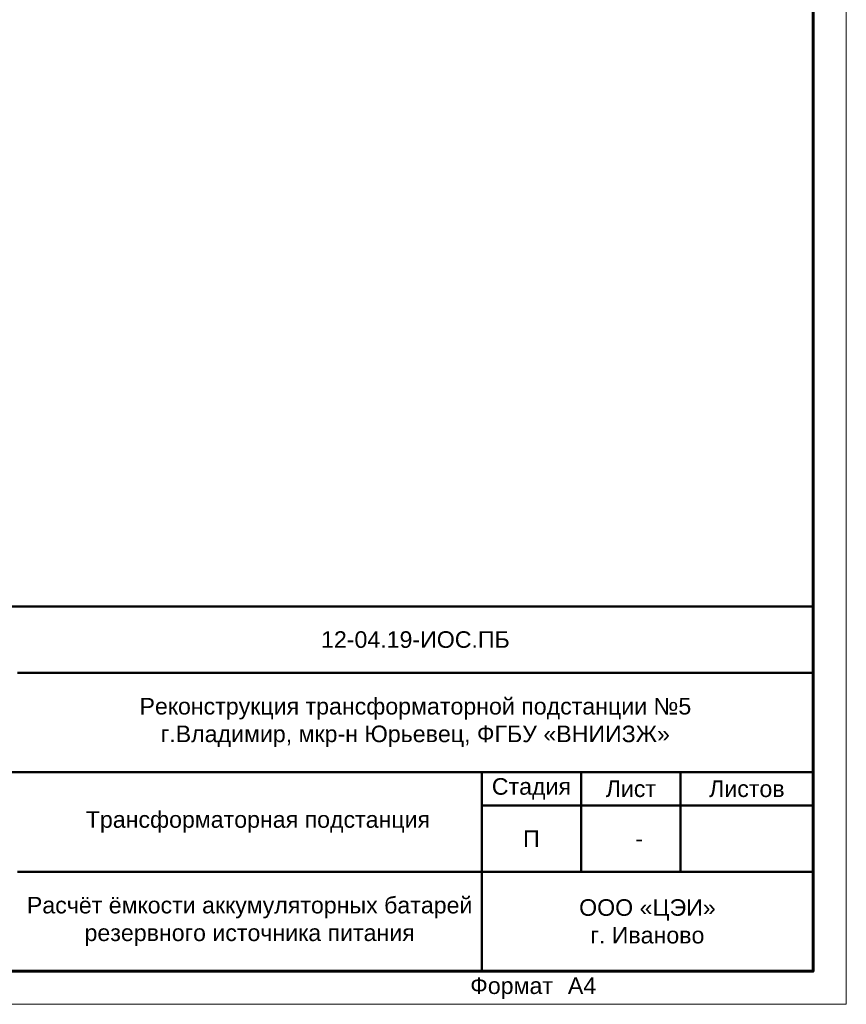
# Model space of a CAD drawing. Header units: millimetres. Extents: x 523431 to 527346, y -48565 to -47721.
# Tile 57 of 217: x 524208 to 524332, y -48018 to -47869. Entities that reach past the tile are written whole.
import ezdxf
from ezdxf.enums import TextEntityAlignment as Align

# ---------------------------------------------------------------- set-up
doc = ezdxf.new("R2010")
doc.units = ezdxf.units.MM
for name, color, linetype, lineweight in [('LIN_Основная сплошная', 50, 'Continuous', 50), ('ВК-линия контур', 132, 'Continuous', 15), ('ВК-линия толстая', 30, 'Continuous', 60), ('ВК-Текст', 1, 'Continuous', 30)]:
    doc.layers.add(name, color=color, linetype=linetype, lineweight=lineweight)
doc.layers.add('Текст и рамки', color=7, linetype='Continuous')
doc.styles.get("Standard").update_dxf_attribs({"font": 'arial.ttf'})
doc.styles.add('ОПС', font='arial.ttf')
doc.styles.add('СГЕНЕРИР_СТИЛЬ_1', font='times.ttf')

# ---------------------------------------------------------------- blocks, each defined once
blk = doc.blocks.new('*U14')
at = {"layer": 'ВК-линия контур', "color": 0}
for p, q in [((0, 297), (0, 0)), ((0, 0), (-210, 0))]:
    blk.add_line(p, q, dxfattribs=at)
at = {"layer": 'ВК-линия толстая', "color": 0}
blk.add_lwpolyline([(-190, 5), (-190, 292), (-5, 292), (-5, 5)], close=True, dxfattribs=at)
at = {"layer": 'ВК-Текст', "color": 0}
blk.add_text('Формат ', height=2.5, dxfattribs=at).set_placement((-56.73, 1.56))
blk.add_attdef('ЛИСТ_АЛ', text='', height=2.5, dxfattribs=at).set_placement((-10, 288.5), align=Align.MIDDLE_CENTER)
at = {"layer": 'ВК-Текст', "color": 0, "ltscale": 0.5}
blk.add_attdef('ВЕРХНИЙ_ШИФР', text='', height=0.000005, rotation=180, dxfattribs=at).set_placement((-190, 278), align=Align.MIDDLE_CENTER)
at = {"layer": 'ВК-Текст', "color": 0, "flags": 12}
blk.add_attdef('ФОРМАТ_ЛИСТА', (-42, 1.56), '', height=2.5, dxfattribs=at)

msp = doc.modelspace()

# ---------------------------------------------------------------- linework, layer by layer
at = {"layer": 'LIN_Основная сплошная', "color": 7}
for p, q in [((524142.29, -47957.75), (524327.29, -47957.75)), ((524207.29, -47967.75), (524327.29, -47967.75)), ((524142.29, -47982.75), (524327.29, -47982.75)), ((524277.29, -48012.75), (524277.29, -47982.75)), ((524292.29, -47982.75), (524292.29, -47997.75)), ((524307.29, -47982.75), (524307.29, -47997.75)), ((524277.29, -47987.75), (524327.29, -47987.75)), ((524207.29, -47997.75), (524327.29, -47997.75))]:
    msp.add_line(p, q, dxfattribs=at)

# ---------------------------------------------------------------- block references
ref = msp.add_blockref('*U14', (524332.29, -48017.75))
ref.add_attrib('ФОРМАТ_ЛИСТА', 'А4', (524290.29, -48016.19), dxfattribs={"layer": 'ВК-Текст', "color": 0, "height": 2.5, "flags": 12})

# ---------------------------------------------------------------- texts
at = {"lineweight": 0, "char_height": 2.5, "attachment_point": 5}
for s, insert, width, style in [('{\\fArial|b0|i0|c204|p34;\\C7;12-04.19-ИОС.ПБ}', (524267.29, -47962.75), 120, 'СГЕНЕРИР_СТИЛЬ_1'), ('Реконструкция трансформаторной подстанции №5\\Pг.Владимир, мкр-н Юрьевец, ФГБУ «ВНИИЗЖ»', (524267.29, -47975.25), 120, 'ОПС'), ('\\pl2.5;{\\fArial|b0|i0|c204|p34;Трансформаторная подстанция\\P}', (524242.29, -47990.25), 70, 'СГЕНЕРИР_СТИЛЬ_1'), ('\\pl2.5;{\\fArial|b0|i0|c204|p34;-\\P}', (524299.79, -47992.75), 15, 'СГЕНЕРИР_СТИЛЬ_1'), ('{\\fArial|b0|i0|c204|p34;\\C7;Расчёт ёмкости аккумуляторных батарей резервного источника питания}', (524242.29, -48005.25), 70, 'СГЕНЕРИР_СТИЛЬ_1')]:
    msp.add_mtext(s, dxfattribs=dict(at, insert=insert, width=width, style=style))
at = {"layer": 'Текст и рамки', "color": 7, "char_height": 2.5, "attachment_point": 5}
for s, insert, width in [('Стадия', (524284.79, -47985.25), 15), ('Лист', (524299.79, -47985.25), 15), ('Листов', (524317.29, -47985.25), 20), ('П', (524284.79, -47992.75), 15), ('ООО «ЦЭИ»\\Pг. Иваново', (524302.29, -48005.25), 50)]:
    msp.add_mtext(s, dxfattribs=dict(at, insert=insert, width=width))

doc.saveas('drawing.dxf')
